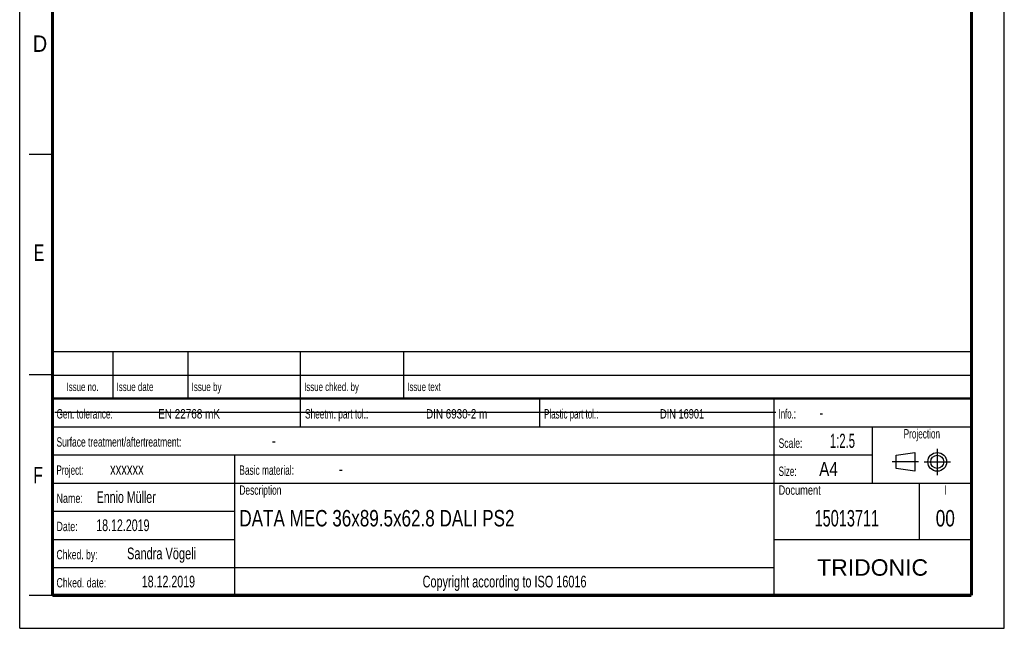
# Model space of a CAD drawing. Header units: millimetres. Extents: x 0 to 210, y 0 to 297.
# Tile 1 of 3: x 0 to 210, y 0 to 130. Entities that reach past the tile are written whole.
import ezdxf
from ezdxf.enums import TextEntityAlignment as Align

# ---------------------------------------------------------------- set-up
doc = ezdxf.new("R2010")
doc.units = ezdxf.units.MM
doc.header["$LTSCALE"] = 19.36
doc.linetypes.add('CENTER', pattern=[0.6, 0.375, -0.075, 0.075, -0.075])
doc.layers.get('0').update_dxf_attribs({"linetype": 'CONTINUOUS'})
doc.layers.add('DEFAULT_1', color=7, linetype='CENTER')
doc.layers.add('Z_NOTICE', color=7, linetype='CONTINUOUS')
doc.styles.add('TEXTSTYLE_2', font='txt', dxfattribs={"width": 0.75})
doc.styles.add('TEXTSTYLE_4', font='arial.ttf')

# ---------------------------------------------------------------- blocks, each defined once
blk = doc.blocks.new('PROJEKTIONSMETHODE_BL0', base_point=(192.31, 35.47))
at = {"color": 2, "linetype": 'CONTINUOUS'}
for p, q in [((186.91, 36.87), (190.91, 37.47)), ((186.91, 34.07), (186.91, 36.87)), ((190.91, 37.47), (190.91, 33.47)), ((190.91, 33.47), (186.91, 34.07))]:
    blk.add_line(p, q, dxfattribs=at)
for radius in [2, 1.4]:
    blk.add_circle((195.71, 35.47), radius, dxfattribs=at)
at = {"layer": 'DEFAULT_1', "color": 2, "linetype": 'CENTER'}
for p, q in [((195.71, 38.27), (195.71, 32.67)), ((191.71, 35.47), (186.11, 35.47)), ((192.91, 35.47), (198.5, 35.47))]:
    blk.add_line(p, q, dxfattribs=at)

msp = doc.modelspace()

# ---------------------------------------------------------------- linework, layer by layer
at = {"color": 2, "linetype": 'CONTINUOUS'}
for p, q in [((0, 0), (0, 297)), ((210, 0), (210, 297)), ((7, 101), (2, 101)), ((6.9136, 48.9602), (6.9136, 58.9602)), ((6.9136, 58.9602), (202.9136, 58.9602)), ((19.9136, 48.9602), (19.9136, 58.9602)), ((35.9136, 48.9602), (35.9136, 58.9602)), ((59.9136, 48.9602), (59.9136, 58.9602)), ((81.9136, 48.9602), (81.9136, 58.9602)), ((202.9136, 48.9602), (202.9136, 58.9602)), ((7, 54), (2, 54)), ((6.9136, 53.9602), (202.9136, 53.9602)), ((6.9135, 6.9601), (6.9135, 48.9601)), ((6.9135, 48.9601), (202.9135, 48.9601)), ((6.9136, 48.9602), (202.9136, 48.9602)), ((59.9135, 42.9601), (59.9135, 48.9601)), ((110.9135, 42.9601), (110.9135, 48.9601)), ((160.9135, 6.9601), (160.9135, 48.9601)), ((202.9135, 6.9601), (202.9135, 48.9601)), ((6.9135, 42.9601), (202.9135, 42.9601)), ((181.9135, 30.9601), (181.9135, 42.9601)), ((6.9135, 36.9601), (181.9135, 36.9601)), ((45.9135, 6.9601), (45.9135, 36.9601)), ((6.9135, 30.9601), (202.9135, 30.9601)), ((191.9135, 18.9601), (191.9135, 30.9601)), ((6.9135, 24.9601), (45.9135, 24.9601)), ((6.9135, 18.9601), (45.9135, 18.9601)), ((160.9135, 18.9601), (202.9135, 18.9601)), ((6.9135, 12.9601), (160.9135, 12.9601)), ((7, 7), (2, 7)), ((6.9135, 6.9601), (202.9135, 6.9601)), ((0, 0), (210, 0))]:
    msp.add_line(p, q, dxfattribs=at)
at = {"color": 7, "linetype": 'CONTINUOUS'}
msp.add_line((7.4681, 46.0424), (161.2681, 46.0424), dxfattribs=at)
for points, const_width in [([(7, 7), (7, 290)], 0.7), ([(203, 7), (203, 290)], 0.7), ([(7, 49), (203, 49)], 0.5), ([(7, 7), (203, 7)], 0.7)]:
    msp.add_lwpolyline(points, dxfattribs=dict(at, const_width=const_width))

# ---------------------------------------------------------------- block references
at = {"color": 2, "linetype": 'CONTINUOUS'}
msp.add_blockref('PROJEKTIONSMETHODE_BL0', (192.3051, 35.4697), dxfattribs=at)

# ---------------------------------------------------------------- texts
at = {"color": 5, "linetype": 'CONTINUOUS', "style": 'TEXTSTYLE_2'}
for s, width, p in [('D', 0.904762, (2.8073, 122.8572)), ('E', 0.714286, (3.0025, 78.3025)), ('F', 0.714286, (2.9222, 30.897))]:
    msp.add_text(s, height=3.5, dxfattribs=dict(at, width=width)).set_placement(p)
at = {"layer": 'Z_NOTICE', "color": 5, "linetype": 'CONTINUOUS', "style": 'TEXTSTYLE_2'}
for s, height, width, p in [('Issue date ', 1.8, 0.707792, (20.6636, 50.5602)), ('Issue by ', 1.8, 0.71164, (36.6636, 50.5602)), ('Issue chked. by', 1.8, 0.698413, (60.6636, 50.5602)), ('Issue text ', 1.8, 0.694805, (82.6636, 50.5602)), ('Gen. tolerance:', 2, 0.657143, (7.851, 44.7101)), ('EN 22768 mK', 2, 0.792208, (29.5296, 44.7101)), ('Sheetm. part tol.:', 2, 0.662698, (60.851, 44.7101)), ('DIN 6930-2 m', 2, 0.78373, (86.6725, 44.7101)), ('Plastic part tol.:', 2, 0.632275, (111.851, 44.7101)), ('DIN 16901', 2, 0.73545, (136.5772, 44.7101)), ('Info.: ', 2, 0.622449, (161.851, 44.7101)), ('-', 2.5, 0.714286, (170.5653, 44.7101)), ('Surface treatment/aftertreatment: ', 2, 0.67577, (7.851, 38.7101)), ('Scale:  ', 2, 0.684524, (161.851, 38.4601)), ('1:2.5', 3, 0.6, (172.8034, 38.4601)), ('-', 2.5, 0.714286, (53.8034, 38.7101)), ('Project: ', 2, 0.634921, (7.851, 32.7101)), ('xxxxxx', 2.5, 0.714286, (19.2796, 32.7101)), ('Basic material: ', 2, 0.66369, (46.851, 32.7101)), ('-', 2.5, 0.714286, (68.0891, 32.7101)), ('Size: ', 2, 0.646825, (161.851, 32.4601)), (' A4', 3, 0.809524, (169.613, 32.4601)), ('Ennio Müller', 2.5, 0.677579, (16.4225, 26.7101)), ('Description', 2, 0.670996, (46.851, 28.4601)), ('Document', 2, 0.738095, (161.851, 28.4601)), ('Name: ', 2, 0.714286, (7.851, 26.7101)), ('18.12.2019', 2.5, 0.678571, (16.3272, 20.7101)), ('Date: ', 2, 0.706349, (7.851, 20.7101)), ('Chked. by: ', 2, 0.683983, (7.851, 14.7101)), ('Sandra Vögeli', 2.5, 0.700549, (22.8987, 14.7101)), ('Chked. date: ', 2, 0.699634, (7.851, 8.7101)), ('18.12.2019', 2.5, 0.678571, (26.0415, 8.7101))]:
    msp.add_text(s, height=height, dxfattribs=dict(at, width=width)).set_placement(p)
for s, height, width, p in [('Issue no.', 1.8, 0.698413, (13.4136, 50.5602)), ('Projection', 2, 0.652381, (192.4135, 40.4601)), ('I', 2, 0.642857, (197.4135, 28.4601)), ('Copyright according to ISO 16016', 2.5, 0.694196, (103.4135, 8.7101))]:
    msp.add_text(s, height=height, dxfattribs=dict(at, width=width)).set_placement(p, align=Align.CENTER)
at = {"layer": 'Z_NOTICE', "color": 7, "linetype": 'CONTINUOUS', "style": 'TEXTSTYLE_2', "width": 0.777778}
msp.add_text('DATA MEC 36x89.5x62.8 DALI PS2', height=3.5, dxfattribs=at).set_placement((46.851, 21.7101))
at = {"layer": 'Z_NOTICE', "color": 7, "linetype": 'CONTINUOUS', "style": 'TEXTSTYLE_2'}
for s, width, p in [('15013711', 0.660714, (176.4135, 21.7101)), ('00', 0.785714, (197.4135, 21.7101))]:
    msp.add_text(s, height=3.5, dxfattribs=dict(at, width=width)).set_placement(p, align=Align.CENTER)
at = {"layer": 'Z_NOTICE', "color": 5, "linetype": 'CONTINUOUS', "style": 'TEXTSTYLE_4'}
msp.add_text('TRIDONIC', height=3.5, dxfattribs=at).set_placement((181.9135, 11.2101), align=Align.CENTER)

doc.saveas('drawing.dxf')
